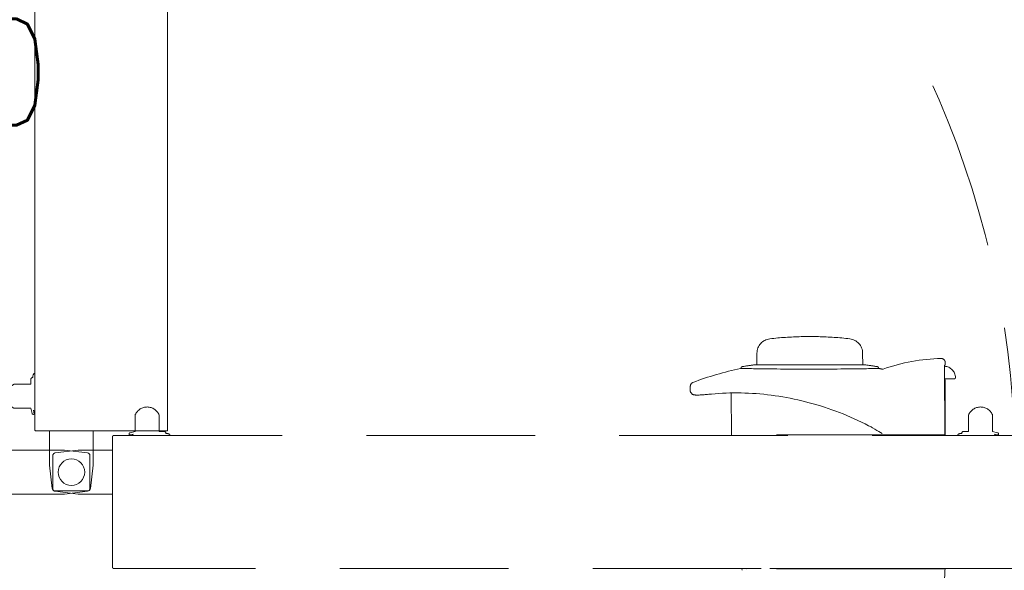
# Model space of a CAD drawing. Header units: millimetres. Extents: x -4835 to 23023, y -15404 to 3906.
# Tile 33 of 39: x -935 to -861, y 1343 to 1384. Entities that reach past the tile are written whole.
import ezdxf
from ezdxf.enums import TextEntityAlignment as Align

# ---------------------------------------------------------------- set-up
doc = ezdxf.new("R2010")
doc.units = ezdxf.units.MM
doc.linetypes.add('DASHED', pattern=[19.05, 12.7, -6.35])
doc.layers.get('0').update_dxf_attribs({"lineweight": 9})
doc.styles.add('Incold_std', font='simplex.shx', dxfattribs={"width": 0.8})
doc.styles.add('RomanS', font='simplex.shx')

# ---------------------------------------------------------------- blocks, each defined once
blk = doc.blocks.new('*U38')
at = {"color": 254, "linetype": 'DASHED', "true_color": 0xcfcfcf, "transparency": 33554687}
for p, q in [((58.849, 75.732), (59.049, 75.734)), ((59.049, 75.734), (59.049, 75.684)), ((59.049, 75.684), (59.054, 75.682)), ((59.054, 75.682), (59.071, 75.681)), ((59.071, 75.681), (59.096, 75.68)), ((59.096, 75.68), (59.127, 75.679)), ((59.127, 75.679), (59.143, 75.679)), ((64.299, 75.706), (59.143, 75.679)), ((60.089, 76.405), (60.089, 75.684)), ((60.149, 75.72), (64.299, 75.72)), ((60.149, 75.72), (60.149, 75.684)), ((64.299, 75.72), (64.299, 59.63)), ((74.369, 75.721), (74.369, 60.421)), ((74.349, 75.22), (74.349, 60.79)), ((74.349, 75.22), (74.369, 75.219)), ((59.28, 70.71), (59.301, 70.71)), ((59.301, 70.746), (59.301, 70.754)), ((59.301, 70.723), (59.301, 70.746)), ((59.302, 70.682), (59.301, 70.723)), ((59.303, 70.625), (59.302, 70.682)), ((59.304, 70.552), (59.303, 70.625)), ((59.306, 70.463), (59.304, 70.552)), ((63.873, 70.438), (63.964, 70.589)), ((63.964, 70.589), (64.055, 70.742)), ((64.055, 70.742), (64.123, 70.859)), ((64.123, 70.859), (64.189, 70.979)), ((59.308, 70.359), (59.306, 70.463)), ((59.31, 70.24), (59.308, 70.359)), ((59.312, 70.105), (59.31, 70.24)), ((59.315, 69.956), (59.312, 70.105)), ((59.317, 69.793), (59.315, 69.956)), ((59.32, 69.616), (59.317, 69.793)), ((63.607, 69.965), (63.469, 69.693)), ((63.702, 70.147), (63.607, 69.965)), ((63.723, 70.185), (63.702, 70.147)), ((63.756, 70.244), (63.723, 70.185)), ((63.766, 70.261), (63.756, 70.244)), ((63.873, 70.438), (63.766, 70.261)), ((58.141, 69.513), (59.024, 69.529)), ((59.024, 61.43), (59.024, 69.63)), ((59.323, 69.427), (59.32, 69.616)), ((59.325, 69.226), (59.323, 69.427)), ((59.328, 69.026), (59.325, 69.226)), ((59.331, 68.817), (59.328, 69.026)), ((63.205, 69.147), (63.079, 68.872)), ((63.335, 69.421), (63.205, 69.147)), ((63.469, 69.693), (63.335, 69.421)), ((59.333, 68.598), (59.331, 68.817)), ((59.335, 68.371), (59.333, 68.598)), ((59.338, 68.121), (59.335, 68.371)), ((62.839, 68.319), (62.725, 68.041)), ((62.957, 68.596), (62.839, 68.319)), ((63.079, 68.872), (62.957, 68.596)), ((59.34, 67.862), (59.338, 68.121)), ((59.342, 67.595), (59.34, 67.862)), ((59.344, 67.321), (59.342, 67.595)), ((62.615, 67.761), (62.509, 67.481)), ((62.725, 68.041), (62.615, 67.761)), ((59.346, 67.043), (59.344, 67.321)), ((59.347, 66.76), (59.346, 67.043)), ((62.308, 66.916), (62.214, 66.633)), ((62.407, 67.199), (62.308, 66.916)), ((62.509, 67.481), (62.407, 67.199)), ((56.906, 66.175), (56.906, 64.885)), ((59.348, 66.474), (59.347, 66.76)), ((59.349, 66.183), (59.348, 66.474)), ((59.35, 65.89), (59.349, 66.183)), ((62.037, 66.065), (61.954, 65.78)), ((62.123, 66.35), (62.037, 66.065)), ((62.214, 66.633), (62.123, 66.35)), ((59.349, 65.01), (59.35, 65.303)), ((59.35, 65.596), (59.35, 65.89)), ((59.35, 65.303), (59.35, 65.596)), ((61.876, 65.494), (61.801, 65.208)), ((61.954, 65.78), (61.876, 65.494)), ((59.348, 64.431), (59.349, 64.72)), ((59.349, 64.72), (59.349, 65.01)), ((61.664, 64.635), (61.601, 64.348)), ((61.73, 64.922), (61.664, 64.635)), ((61.801, 65.208), (61.73, 64.922)), ((59.343, 63.588), (59.345, 63.864)), ((59.345, 63.864), (59.346, 64.145)), ((59.346, 64.145), (59.348, 64.431)), ((61.542, 64.062), (61.488, 63.775)), ((61.601, 64.348), (61.542, 64.062)), ((59.337, 62.803), (59.339, 63.057)), ((59.339, 63.057), (59.341, 63.319)), ((59.341, 63.319), (59.343, 63.588)), ((61.391, 63.204), (61.348, 62.918)), ((61.437, 63.49), (61.391, 63.204)), ((61.488, 63.775), (61.437, 63.49)), ((59.329, 62.092), (59.331, 62.319)), ((59.331, 62.319), (59.334, 62.556)), ((59.334, 62.556), (59.337, 62.803)), ((61.275, 62.347), (61.244, 62.062)), ((61.309, 62.632), (61.275, 62.347)), ((61.348, 62.918), (61.309, 62.632)), ((59.32, 61.482), (59.323, 61.673)), ((59.323, 61.673), (59.326, 61.877)), ((59.326, 61.877), (59.329, 62.092)), ((61.217, 61.777), (61.194, 61.493)), ((61.244, 62.062), (61.217, 61.777)), ((59.024, 61.531), (58.141, 61.547)), ((59.308, 60.724), (59.31, 60.847)), ((59.31, 60.847), (59.313, 60.984)), ((59.313, 60.984), (59.315, 61.136)), ((59.315, 61.136), (59.318, 61.302)), ((59.318, 61.302), (59.32, 61.482)), ((61.16, 60.925), (61.149, 60.641)), ((61.175, 61.209), (61.16, 60.925)), ((61.194, 61.493), (61.175, 61.209)), ((59.301, 60.35), (59.28, 60.35)), ((59.301, 60.344), (59.302, 60.388)), ((59.301, 60.317), (59.301, 60.344)), ((59.301, 60.306), (59.301, 60.317)), ((59.301, 60.306), (59.301, 60.306)), ((59.302, 60.388), (59.303, 60.449)), ((59.303, 60.449), (59.305, 60.525)), ((59.305, 60.525), (59.306, 60.617)), ((59.306, 60.617), (59.308, 60.724)), ((61.142, 60.357), (61.139, 60.075)), ((61.149, 60.641), (61.142, 60.357)), ((74.349, 60.79), (74.369, 60.802)), ((74.369, 60.421), (74.489, 60.447)), ((61.139, 60.075), (61.14, 59.793)), ((61.14, 59.793), (61.144, 59.512)), ((64.299, 59.63), (61.143, 59.602)), ((61.144, 59.512), (61.153, 59.231)), ((61.153, 59.231), (61.166, 58.951)), ((61.166, 58.951), (61.182, 58.673)), ((61.182, 58.673), (61.203, 58.395)), ((61.203, 58.395), (61.227, 58.118)), ((61.227, 58.118), (61.23, 58.093)), ((61.23, 58.093), (61.238, 58.008)), ((61.238, 58.008), (61.247, 57.914)), ((61.247, 57.914), (61.255, 57.824)), ((61.255, 57.824), (61.262, 57.736)), ((61.262, 57.736), (61.269, 57.651)), ((61.269, 57.651), (61.276, 57.569)), ((61.276, 57.569), (61.282, 57.489)), ((61.282, 57.489), (61.287, 57.413)), ((61.287, 57.413), (61.291, 57.34)), ((61.291, 57.34), (61.295, 57.27)), ((61.295, 57.27), (61.298, 57.204)), ((61.298, 57.204), (61.3, 57.142)), ((61.3, 57.142), (61.301, 57.083)), ((61.03, 56.53), (60.632, 56.53)), ((61.098, 56.557), (61.096, 56.555)), ((61.103, 56.561), (61.098, 56.557)), ((61.112, 56.569), (61.103, 56.561)), ((61.125, 56.58), (61.112, 56.569)), ((61.141, 56.594), (61.125, 56.58)), ((61.161, 56.611), (61.141, 56.594)), ((61.184, 56.632), (61.161, 56.611)), ((61.211, 56.655), (61.184, 56.632)), ((61.227, 56.669), (61.211, 56.655)), ((61.24, 56.681), (61.235, 56.676)), ((61.252, 56.698), (61.24, 56.681)), ((61.263, 56.716), (61.252, 56.698)), ((61.272, 56.738), (61.263, 56.716)), ((61.282, 56.771), (61.272, 56.738)), ((61.289, 56.807), (61.282, 56.771)), ((61.294, 56.845), (61.289, 56.807)), ((61.297, 56.886), (61.294, 56.845)), ((61.3, 56.93), (61.297, 56.886)), ((61.301, 56.978), (61.3, 56.93)), ((61.301, 57.083), (61.302, 57.029)), ((61.302, 57.029), (61.301, 56.978))]:
    blk.add_line(p, q, dxfattribs=at)
at = {"color": 254, "linetype": 'DASHED', "true_color": 0xcfcfcf, "transparency": 33554684}
for points in [[(64.429, 13, -0.414214), (64.349, 13.08), (64.349, 80.92, -0.414214), (64.429, 81), (74.274, 81, -0.414814), (74.349, 80.926), (74.349, 13.086, -0.414814), (74.274, 13), (64.429, 13)], [(64.149, 76.99), (64.199, 76.99), (64.199, 76.89, 0.175422), (64.268, 76.697, 0.244753), (64.286, 76.69), (64.324, 76.69, 0.414214), (64.349, 76.715), (64.349, 79.465, 0.414214), (64.324, 79.49), (64.286, 79.49, 0.200685), (64.268, 79.483), (64.233, 79.431), (64.302, 79.746), (64.254, 79.757, 0.414214), (64.134, 79.681), (64.049, 79.29), (62.77, 79.29, 0.649069), (62.799, 77.49), (64.049, 77.49), (64.049, 77.09, 0.414214), (64.149, 76.99)], [(64.149, 17.01), (64.199, 17.01), (64.199, 17.11, -0.175422), (64.268, 17.303, -0.244753), (64.286, 17.31), (64.324, 17.31, -0.414214), (64.349, 17.285), (64.349, 14.535, -0.414214), (64.324, 14.51), (64.286, 14.51, -0.200685), (64.268, 14.517), (64.233, 14.569), (64.302, 14.254), (64.254, 14.243, -0.414214), (64.134, 14.319), (64.049, 14.71), (62.77, 14.71, -0.649069), (62.799, 16.51), (64.049, 16.51), (64.049, 16.91, -0.414214), (64.149, 17.01)]]:
    blk.add_lwpolyline(points, format="xyb", dxfattribs=at)
at = {"transparency": 33554684}
for points in [[(64, 7.229, -0.414214), (63.92, 7.149), (-3.92, 7.149, -0.414214), (-4, 7.229), (-4, 17.074, -0.414814), (-3.926, 17.149), (63.914, 17.149, -0.414814), (64, 17.074), (64, 7.229)], [(59.99, 6.949), (59.99, 6.999), (59.89, 6.999, -0.175422), (59.697, 7.068, -0.244753), (59.69, 7.086), (59.69, 7.124, -0.414214), (59.715, 7.149), (62.465, 7.149, -0.414214), (62.49, 7.124), (62.49, 7.086, -0.200685), (62.483, 7.068), (62.431, 7.033), (62.746, 7.102), (62.757, 7.054, -0.414214), (62.681, 6.934), (62.29, 6.849), (62.29, 5.57, -0.649069), (60.49, 5.599), (60.49, 6.849), (60.09, 6.849, -0.414214), (59.99, 6.949)]]:
    blk.add_lwpolyline(points, format="xyb", dxfattribs=at)
at = {"color": 254, "linetype": 'DASHED', "true_color": 0xcfcfcf, "transparency": 33554684}
blk.add_lwpolyline([(65.45, 13), (65.45, 10.417), (65.659, 8.676, 0.379651), (65.857, 8.5), (68.343, 8.5, 0.379651), (68.541, 8.676), (68.75, 10.417), (68.75, 13)], format="xyb", close=True, dxfattribs=at)
at = {"transparency": 33554684}
for points in [[(64, 8.25), (66.583, 8.25), (68.324, 8.459, 0.379651), (68.5, 8.657), (68.5, 11.143, 0.379651), (68.324, 11.341), (66.583, 11.55), (64, 11.55)], [(68.75, 5), (68.75, 9.383), (68.541, 11.124, 0.379651), (68.343, 11.3), (65.857, 11.3, 0.379651), (65.659, 11.124), (65.45, 9.383), (65.45, 5)]]:
    blk.add_lwpolyline(points, format="xyb", close=True, dxfattribs=at)
blk.add_circle((67.1, 9.9), 1, dxfattribs=at)
at = {"color": 254, "linetype": 'DASHED', "true_color": 0xcfcfcf, "transparency": 33554684}
blk.add_arc((67.1, 9.9), 71.123, 88.54918, 181.39771, dxfattribs=at)
at = {"color": 254, "linetype": 'DASHED', "true_color": 0xcfcfcf, "transparency": 33554687}
for centre, radius, start, end in [((59.989, 75.655), 0.85, 90, 178.37737), ((59.989, 76.405), 0.1, 0, 90), ((58.852, 75.432), 0.3, 90.5, 181.24448), ((74.29, 66.721), 9, 72, 89.5), ((72.549, 75.73), 14, 181.24448, 199.49813), ((84.042, 66.614), 25.2, 170.87795, 173.11218), ((59.28, 70.59), 0.12, 90, 170.87795), ((83.749, 65.53), 25, 167.35791, 167.93975), ((59.257, 71.024), 0.1, 347.16233, 19.19666), ((58.161, 68.413), 1.1, 91, 173.57059), ((59.074, 69.63), 0.05, 173.11218, 180), ((83.749, 65.53), 26.85, 173.57059, 178.62246), ((83.749, 65.53), 26.85, 181.37754, 186.42941), ((58.161, 62.647), 1.1, 186.42941, 269), ((59.074, 61.43), 0.05, 180, 186.88782), ((84.042, 64.446), 25.2, 186.88782, 189.12205), ((59.28, 60.47), 0.12, 189.12205, 270), ((83.749, 65.53), 25, 192.05829, 200.62347), ((60.632, 56.83), 0.3, 200.61429, 270.07531), ((61.03, 56.63), 0.1, 270, 292.56127), ((61.03, 56.63), 0.1, 292.56127, 311.44038), ((61.162, 56.744), 0.0994, 311.71563, 316.83776)]:
    blk.add_arc(centre, radius, start, end, dxfattribs=at)
at = {"insert": (19.663, -24), "char_height": 8, "width": 48, "attachment_point": 1, "rotation": 90, "style": 'Incold_std'}
blk.add_mtext('\\pxqc;60\\P200', dxfattribs=at)
blk = doc.blocks.new('C')
at = {"rotation": 270}
blk.add_blockref('*U38', (15640.75, 8883.491), dxfattribs=at)
at = {"style": 'RomanS'}
for tag, p in [('NABIAŁ/WODA', (15408.981, 8677.116)), ('PIWO', (15267.093, 8677.754)), ('NAP.KOLOR/SOKI', (15343.118, 8676.924)), ('ART.SPOŻ/PIECZYWO', (15532.08, 8676.664)), ('PIWO', (15207.951, 8676.645)), ('NAP.FUNKCJO', (15477.314, 8560.333)), ('WODA', (15287.586, 8558.33)), ('NAP.FUNKCJO', (15590.485, 8190.216))]:
    blk.add_attdef(tag, text='', height=5, dxfattribs=at).set_placement(p, align=Align.TOP_CENTER)
for tag, p in [('HIGIENA/SEZON', (15061.418, 8584.208)), ('NAP.KOLOR', (15247.469, 8484.932)), ('CIASTKA', (15515.918, 8480.98)), ('PIWO', (15326.45, 8485.009)), ('SOKI', (15435.425, 8482.473)), ('CHIPSY/SŁONE', (15435.107, 8413.607)), ('NAP.KOLOR', (15248.057, 8414.457)), ('SŁODYCZE', (15516.207, 8415.789)), ('PIWO', (15326.035, 8419.432))]:
    blk.add_attdef(tag, text='', height=5, rotation=90, dxfattribs=at).set_placement(p, align=Align.TOP_CENTER)

msp = doc.modelspace()

# ---------------------------------------------------------------- block references
msp.add_blockref('C', (-16582.0281, -7466.0778))

doc.saveas('drawing.dxf')
